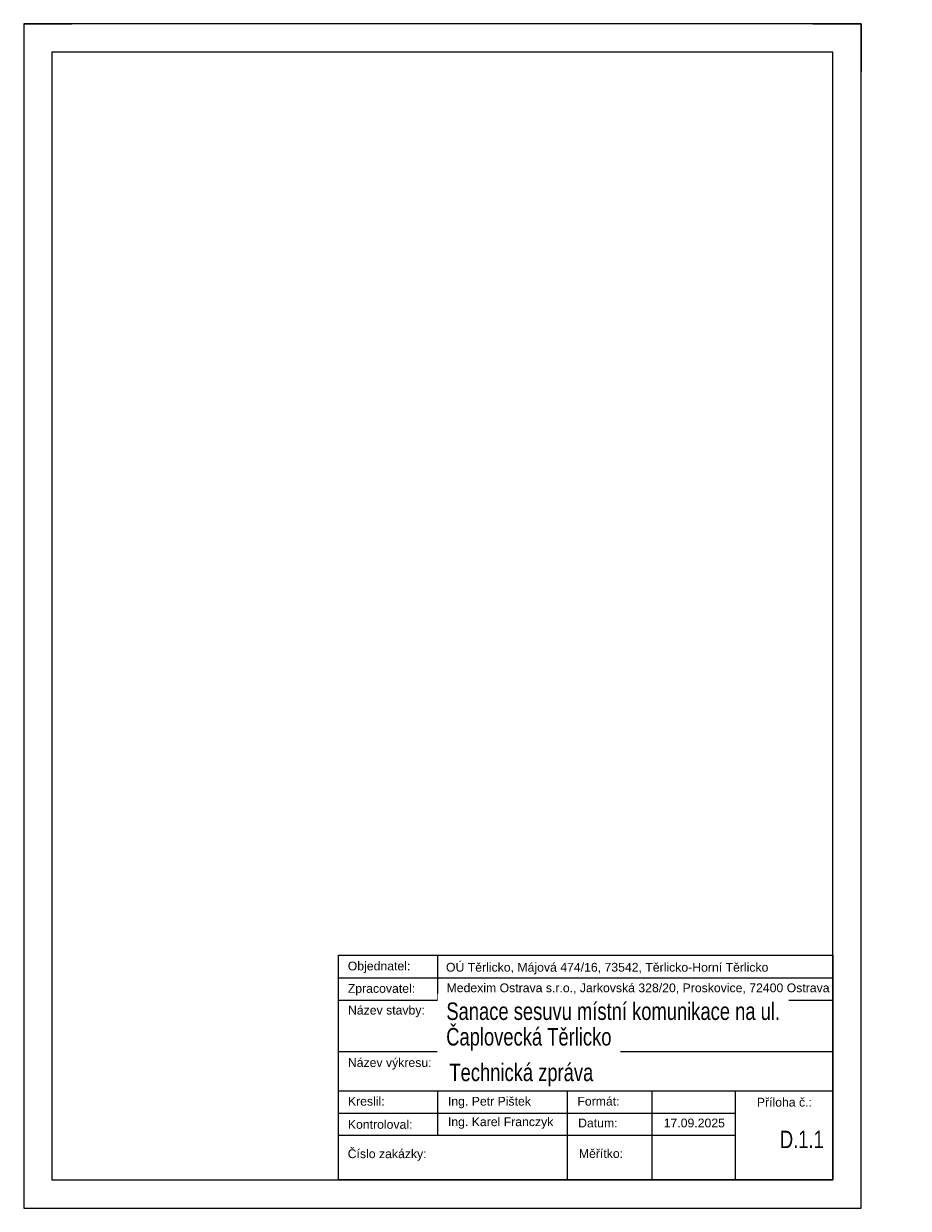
# Model space of a CAD drawing. Header units: metres. Extents: x 2307 to 3640, y -58 to 2094.
# Tile 9 of 10: x 3196 to 3418, y 1488 to 1785. Entities that reach past the tile are written whole.
import ezdxf

# ---------------------------------------------------------------- set-up
doc = ezdxf.new("R2010")
doc.units = ezdxf.units.M
doc.layers.add('Vrstva 1', color=7, linetype='Continuous', lineweight=0)
doc.layers.add('Vrstva 28', color=7, linetype='Continuous', lineweight=0)
doc.styles.add('default', font='cs_Italics.shx', dxfattribs={"height": 2.7432})

# ---------------------------------------------------------------- blocks, each defined once
blk = doc.blocks.new('*U4')
for p, q in [((0, 297), (12.1, 297)), ((197.9, 297), (210, 297)), ((210, 297), (210, 284.9)), ((210, 0), (210, 12.1))]:
    blk.add_line(p, q)
at = {"flags": 128}
for points in [[(0, 0), (210, 0), (210, 297), (0, 297)], [(7.1, 7.1), (202.9, 7.1), (202.9, 289.9), (7.1, 289.9)]]:
    blk.add_lwpolyline(points, close=True, dxfattribs=at)

msp = doc.modelspace()

# ---------------------------------------------------------------- linework, layer by layer
at = {"layer": 'Vrstva 1', "color": 7, "linetype": 'Continuous', "lineweight": 0}
for p, q in [((3299.88, 1551.62), (3299.88, 1540.35)), ((3399.06, 1551.62), (3399.06, 1495.27)), ((3275.1, 1545.98), (3399.06, 1545.98)), ((3275.1, 1540.35), (3399.06, 1540.35)), ((3275.1, 1527.49), (3399.07, 1527.49)), ((3275.1, 1517.65), (3399.06, 1517.65)), ((3299.88, 1517.65), (3299.88, 1506.54)), ((3332.46, 1517.65), (3332.46, 1495.27)), ((3353.64, 1517.65), (3353.64, 1495.27)), ((3374.54, 1517.65), (3374.54, 1495.27)), ((3275.1, 1512.01), (3374.54, 1512.01)), ((3275.1, 1506.54), (3374.54, 1506.54))]:
    msp.add_line(p, q, dxfattribs=at)
at = {"layer": 'Vrstva 1', "color": 7, "linetype": 'Continuous', "lineweight": 0, "flags": 128}
msp.add_lwpolyline([(3275.1, 1551.62), (3399.06, 1551.62), (3399.06, 1495.27), (3275.1, 1495.27), (3275.1, 1551.62)], close=True, dxfattribs=at)

# ---------------------------------------------------------------- block references
msp.add_blockref('*U4', (3196.16, 1488.17))

# ---------------------------------------------------------------- next in the draw order: texts
at = {"layer": 'Vrstva 28', "color": 7, "linetype": 'Continuous', "lineweight": 0, "attachment_point": 1, "line_spacing_factor": 0.6, "style": 'default', "bg_fill": 3, "bg_fill_color": 7}
for s, insert, char_height, box_fill_scale, bg_fill_transparency in [('\\f@Arial Unicode MS|b0|i0|c238238|p39;OÚ Těrlicko, Májová 474/16, 73542, Těrlicko-Horní Těrlicko', (3302.05, 1549.7), 2.1969, 1.111111, 7340122), ('\\f@Arial Unicode MS|b0|i0|c238238|p39;Objednatel:', (3277.42, 1550.02), 2.1969, 1.111111, 5832784), ('\\f@Arial Unicode MS|b0|i0|c238238|p39;Zpracovatel:', (3277.43, 1544.39), 2.1969, 1.111111, 0), ('\\f@Arial Unicode MS|b0|i0|c238238|p39;Medexim Ostrava s.r.o., Jarkovská 328/20, Proskovice, 72400 Ostrava', (3302.19, 1544.54), 2.19694, 1.111111, 14286927), ('\\f@Arial Unicode MS|b0|i0|c238238|p39;Název stavby:', (3277.48, 1538.94), 2.1969, 1.111111, 14745678), ('\\f@Arial Unicode MS|b0|i0|c238238|p39;Název výkresu:', (3277.45, 1525.81), 2.1969, 1.111111, 14745678), ('{\\f@Arial Unicode MS|b0|i0|c238|p39;\\W0.75;Technická zpráva}', (3302.9, 1524.45), 4.3939, 1.055556, 14745690), ('\\f@Arial Unicode MS|b0|i0|c238238|p39;Kreslil:', (3277.46, 1516.11), 2.1969, 1.111111, 6422607), ('{\\f@Arial Unicode MS|b0|i0|c0|p39;Ing. Petr Pištek}', (3302.53, 1516.11), 2.1969, 1.111111, 1769556), ('\\f@Arial Unicode MS|b0|i0|c238238|p39;Formát:', (3334.99, 1516.11), 2.1969, 1.111111, 1769556), ('\\f@Arial Unicode MS|b0|i0|c238238|p39;Příloha č.:', (3379.99, 1515.87), 2.1969, 1.111111, 5832784), ('\\f@Arial Unicode MS|b0|i0|c238238|p39;Kontroloval:', (3277.44, 1510.3), 2.1969, 1.111111, 7471179), ('\\f@Arial Unicode MS|b0|i0|c238238|p39;Ing. Karel Franczyk', (3302.53, 1510.96), 2.1969, 1.111111, 7209033), ('\\f@Arial Unicode MS|b0|i0|c238238|p39;Datum:', (3335.18, 1510.66), 2.1969, 1.111111, 1769549), ('{\\f@Arial Unicode MS|b0|i0|c238|p39;17.09.2025}', (3356.63, 1510.66), 2.1969, 1.111111, 3407920), ('{\\f@Arial Unicode MS|b0|i0|c238|p39;\\W0.75;D.1.1}', (3385.77, 1507.64), 4.3939, 1.055556, 5832784), ('\\f@Arial Unicode MS|b0|i0|c238238|p39;Číslo zakázky:', (3277.4, 1502.94), 2.1969, 1.111111, 15532300), ('\\f@Arial Unicode MS|b0|i0|c238238|p39;Měřítko:', (3335.36, 1503), 2.1969, 1.111111, 1769549)]:
    msp.add_mtext(s, dxfattribs=dict(at, insert=insert, char_height=char_height, box_fill_scale=box_fill_scale, bg_fill_transparency=bg_fill_transparency))

# ---------------------------------------------------------------- next in the draw order: texts
at = {"layer": 'Vrstva 28', "color": 7, "linetype": 'Continuous', "lineweight": 0, "insert": (3302.14, 1539.78), "char_height": 4.3939, "attachment_point": 1, "line_spacing_factor": 0.6, "style": 'default', "bg_fill": 2}
msp.add_mtext('{\\f@Arial Unicode MS|b0|i0|c238|p39;\\W0.75;Sanace sesuvu místní komunikace na ul.}', dxfattribs=at)

# ---------------------------------------------------------------- next in the draw order: texts
at = {"layer": 'Vrstva 28', "color": 7, "linetype": 'Continuous', "lineweight": 0, "insert": (3302.1, 1533.37), "char_height": 4.3939, "attachment_point": 1, "line_spacing_factor": 0.6, "style": 'default', "bg_fill": 2}
msp.add_mtext('{\\f@Arial Unicode MS|b0|i0|c238|p39;\\W0.75;Čaplovecká Těrlicko}', dxfattribs=at)

doc.saveas('drawing.dxf')
